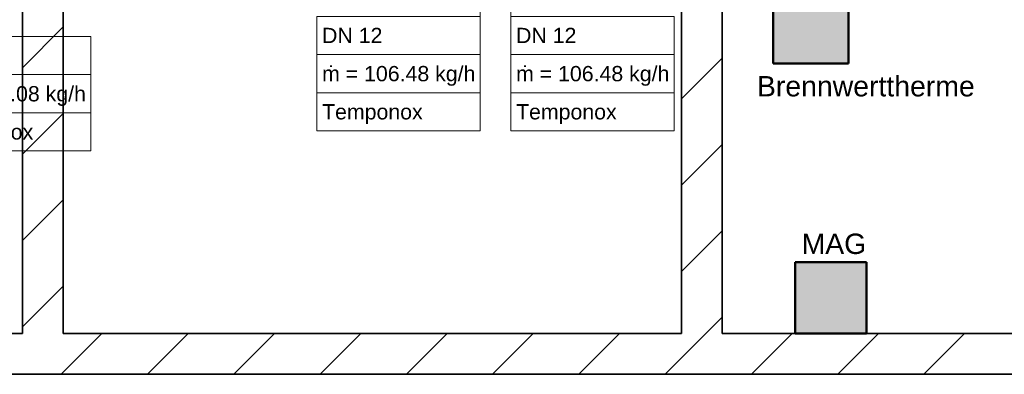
# Model space of a CAD drawing. Extents: x 635 to 1785, y -95 to 499.
# Tile 77 of 110: x 1135 to 1232, y 41 to 76. Entities that reach past the tile are written whole.
import ezdxf

# ---------------------------------------------------------------- set-up
doc = ezdxf.new("R2010")
doc.units = 0
doc.layers.get('0').update_dxf_attribs({"lineweight": 35})
for name, color, linetype, lineweight, true_color in [('A_Wand_allgemein', 7, 'Continuous', 35, 0x585858), ('H_Ruecklauf_Beschriftung', 5, 'Continuous', 18, 0x0000ff), ('H_Vorlauf_Beschriftung', 1, 'Continuous', 18, 0xff0000), ('X_Geometrie', 3, 'Continuous', 50, 0x00ff00), ('X_Geometrie-Shading', 3, 'Continuous', 50, 0x00ff00)]:
    doc.layers.add(name, color=color, linetype=linetype, lineweight=lineweight, true_color=true_color)
doc.styles.get("Standard").update_dxf_attribs({"font": 'arial.ttf'})

# ---------------------------------------------------------------- blocks, each defined once
blk = doc.blocks.new('Shading-A06HSU9ANL', base_point=(1217.988, 44.962))
at = {"layer": 'X_Geometrie-Shading', "color": 14, "true_color": 0x900000}
for points in [[(1211.11, 44.907), (1211.229, 44.907), (1211.11, 51.907), (1211.229, 51.907)], [(1217.99, 45.329), (1218.11, 51.907), (1218.006, 51.907)], [(1217.99, 45.329), (1217.99, 44.907), (1218.11, 51.907), (1218.11, 44.907)], [(1217.99, 51.907), (1217.99, 45.329), (1218.006, 51.907)]]:
    blk.add_solid(points, dxfattribs=at)
at = {"layer": 'X_Geometrie-Shading', "color": 14, "true_color": 0xb00000}
for points in [[(1211.229, 44.907), (1211.578, 44.907), (1211.229, 51.907), (1211.578, 51.907)], [(1217.7, 51.907), (1217.641, 51.907), (1217.737, 49.984)], [(1217.737, 49.984), (1217.641, 51.907), (1217.723, 44.907), (1217.641, 47.506)], [(1217.872, 51.907), (1217.7, 51.907), (1217.908, 46.554), (1217.737, 49.984)], [(1217.908, 46.554), (1217.99, 51.907), (1217.872, 51.907)], [(1217.908, 46.554), (1217.988, 44.962), (1217.99, 51.907), (1217.99, 45.329)], [(1217.737, 49.984), (1217.723, 44.907), (1217.835, 44.907)], [(1217.835, 44.907), (1217.919, 44.907), (1217.737, 49.984), (1217.908, 46.554)], [(1217.641, 47.506), (1217.641, 44.907), (1217.723, 44.907)], [(1217.908, 46.554), (1217.919, 44.907), (1217.988, 44.962), (1217.987, 44.907)], [(1217.987, 44.907), (1217.99, 44.907), (1217.988, 44.962)], [(1217.988, 44.962), (1217.99, 44.907), (1217.99, 45.329)]]:
    blk.add_solid(points, dxfattribs=at)
at = {"layer": 'X_Geometrie-Shading', "color": 12, "true_color": 0xcd0000}
for points in [[(1211.578, 44.907), (1212.135, 44.907), (1211.578, 51.907), (1212.135, 51.907)], [(1217.426, 51.907), (1217.084, 51.907), (1217.641, 47.506), (1217.641, 44.907)], [(1217.641, 44.907), (1217.084, 51.907), (1217.532, 44.907), (1217.084, 51.711)], [(1217.084, 51.711), (1217.084, 46.414), (1217.532, 44.907), (1217.213, 44.907)], [(1217.641, 51.907), (1217.426, 51.907), (1217.641, 47.506)], [(1217.084, 46.414), (1217.084, 44.907), (1217.213, 44.907)]]:
    blk.add_solid(points, dxfattribs=at)
at = {"layer": 'X_Geometrie-Shading', "color": 12, "true_color": 0xe40000}
for points in [[(1212.135, 44.907), (1212.86, 44.907), (1212.135, 51.907), (1212.86, 51.907)], [(1216.536, 51.907), (1216.36, 51.907), (1217.084, 46.414), (1217.084, 44.907)], [(1216.36, 51.907), (1216.36, 47.72), (1217.084, 44.907), (1216.696, 44.907)], [(1217.084, 46.414), (1217.084, 51.711), (1216.536, 51.907), (1217.068, 51.907)], [(1217.084, 51.711), (1217.084, 51.907), (1217.068, 51.907)], [(1216.36, 47.72), (1216.36, 44.907), (1216.696, 44.907)]]:
    blk.add_solid(points, dxfattribs=at)
at = {"layer": 'X_Geometrie-Shading', "color": 1, "true_color": 0xf50000}
for points in [[(1212.86, 44.907), (1213.704, 44.907), (1212.86, 51.907), (1213.704, 51.907)], [(1215.516, 51.907), (1215.516, 44.907), (1216.36, 47.72), (1216.36, 44.907)], [(1215.516, 51.907), (1216.36, 47.72), (1215.837, 51.907)], [(1216.36, 47.72), (1216.36, 51.907), (1215.837, 51.907)]]:
    blk.add_solid(points, dxfattribs=at)
at = {"layer": 'X_Geometrie-Shading', "color": 1, "true_color": 0xfd0000}
for points in [[(1213.704, 44.907), (1214.61, 44.907), (1213.704, 51.907), (1214.61, 51.907)], [(1214.61, 44.907), (1215.516, 44.907), (1214.61, 51.907), (1215.516, 51.907)]]:
    blk.add_solid(points, dxfattribs=at)
blk = doc.blocks.new('Shading-A06HSUEGNL', base_point=(1208.954, 71.434))
at = {"layer": 'X_Geometrie-Shading', "color": 8, "true_color": 0x808080}
blk.add_solid([(1208.954, 71.434), (1216.354, 71.434), (1208.954, 80.434), (1216.354, 80.434)], dxfattribs=at)
blk = doc.blocks.new('Wand-A06HSUH0NL', base_point=(713.182, 40.907))
at = {"color": 0, "linetype": 'ByBlock', "lineweight": -2, "ltscale": 0.35}
for p, q in [((713.182, 44.907), (1135.099, 44.907)), ((1139.099, 44.907), (1199.924, 44.907)), ((1203.924, 44.907), (1519.374, 44.907)), ((713.182, 40.907), (1519.374, 40.907))]:
    blk.add_line(p, q, dxfattribs=at)
at = {"color": 0, "lineweight": -2}
for p, q in [((1138.921, 40.907), (1142.921, 44.907)), ((1147.407, 40.907), (1151.407, 44.907)), ((1155.892, 40.907), (1159.892, 44.907)), ((1164.377, 40.907), (1168.377, 44.907)), ((1172.862, 40.907), (1176.862, 44.907)), ((1181.348, 40.907), (1185.348, 44.907)), ((1189.833, 40.907), (1193.833, 44.907)), ((1198.318, 40.907), (1202.318, 44.907)), ((1206.804, 40.907), (1210.804, 44.907)), ((1215.289, 40.907), (1219.289, 44.907)), ((1223.774, 40.907), (1227.774, 44.907))]:
    blk.add_line(p, q, dxfattribs=at)
blk = doc.blocks.new('Wand-A06HSUHGNL', base_point=(1135.099, 44.907))
at = {"color": 0, "linetype": 'ByBlock', "lineweight": -2, "ltscale": 0.35}
for p, q in [((1139.099, 179.614), (1139.099, 44.907)), ((1135.099, 142.101), (1135.099, 44.907))]:
    blk.add_line(p, q, dxfattribs=at)
at = {"color": 0, "lineweight": -2}
for p, q in [((1135.099, 71.026), (1139.099, 75.026)), ((1135.099, 62.541), (1139.099, 66.541)), ((1135.099, 54.055), (1139.099, 58.055)), ((1135.099, 45.57), (1139.099, 49.57))]:
    blk.add_line(p, q, dxfattribs=at)
blk = doc.blocks.new('Wand-A06HSUI4NL', base_point=(1199.924, 44.907))
at = {"color": 0, "linetype": 'ByBlock', "lineweight": -2, "ltscale": 0.35}
for p, q in [((1203.924, 44.907), (1203.924, 130.697)), ((1199.924, 44.907), (1199.924, 81.415))]:
    blk.add_line(p, q, dxfattribs=at)
at = {"color": 0, "lineweight": -2}
for p, q in [((1199.924, 67.968), (1203.924, 71.968)), ((1199.924, 59.483), (1203.924, 63.483)), ((1199.924, 50.998), (1203.924, 54.998)), ((1202.318, 44.907), (1203.924, 46.512))]:
    blk.add_line(p, q, dxfattribs=at)
blk = doc.blocks.new('Quader-A06HSUPQNL', base_point=(1208.954, 71.434))
at = {"color": 0, "linetype": 'ByBlock', "lineweight": -2, "ltscale": 0.5}
for p, q in [((1208.954, 80.434), (1216.354, 80.434)), ((1208.954, 71.434), (1208.954, 80.434)), ((1216.354, 71.434), (1216.354, 80.434)), ((1208.954, 71.434), (1216.354, 71.434))]:
    blk.add_line(p, q, dxfattribs=at)
blk = doc.blocks.new('MText-A06HSUQ2NL', base_point=(1207.343, 68.208))
at = {"color": 7, "linetype": 'ByBlock', "lineweight": 35, "ltscale": 0.1225, "true_color": 0xffffff, "insert": (1207.343, 70.208), "char_height": 2, "attachment_point": 1}
blk.add_mtext('{\\fArial;Brennwerttherme}', dxfattribs=at)
blk = doc.blocks.new('MText-A06HSUQANL', base_point=(1211.737, 52.726))
at = {"color": 7, "linetype": 'ByBlock', "lineweight": 35, "ltscale": 0.1225, "true_color": 0xffffff, "insert": (1211.737, 54.726), "char_height": 2, "attachment_point": 1}
blk.add_mtext('{\\fArial;MAG}', dxfattribs=at)
blk = doc.blocks.new('Zylinder-A06HSUQCNL', base_point=(1211.11, 44.907))
at = {"color": 0, "linetype": 'ByBlock', "lineweight": -2, "ltscale": 0.5}
for p, q in [((1211.11, 51.907), (1211.11, 44.907)), ((1211.11, 51.907), (1213.16, 51.907)), ((1213.16, 51.907), (1216.059, 51.907)), ((1216.059, 51.907), (1218.11, 51.907)), ((1218.11, 44.907), (1218.11, 51.907)), ((1211.11, 44.907), (1213.16, 44.907)), ((1213.16, 44.907), (1216.059, 44.907)), ((1216.059, 44.907), (1218.11, 44.907))]:
    blk.add_line(p, q, dxfattribs=at)
blk = doc.blocks.new('Bauteilbeschriftung-A06HSW3KNL', base_point=(1183.151, 64.819))
at = {"color": 0, "linetype": 'ByBlock', "lineweight": -2, "ltscale": 0.18}
blk.add_line((1183.151, 76.069), (1183.151, 91.072), dxfattribs=at)
at = {"color": 0, "lineweight": -2}
for p, q in [((1183.151, 76.069), (1199.202, 76.069)), ((1183.151, 64.819), (1183.151, 76.069)), ((1199.202, 76.069), (1199.202, 64.819)), ((1183.151, 72.319), (1199.202, 72.319)), ((1183.151, 68.569), (1199.202, 68.569)), ((1199.202, 64.819), (1183.151, 64.819))]:
    blk.add_line(p, q, dxfattribs=at)
at = {"color": 0, "linetype": 'ByBlock', "lineweight": -2, "ltscale": 0.18, "char_height": 1.5, "attachment_point": 1}
for s, insert in [('{\\fArial;DN 12}', (1183.651, 74.944)), ('{\\fArial;ṁ = 106.48 kg/h}', (1183.651, 71.194)), ('{\\fArial;Temponox}', (1183.651, 67.444))]:
    blk.add_mtext(s, dxfattribs=dict(at, insert=insert))
blk = doc.blocks.new('Bauteilbeschriftung-A06HSW3MNL', base_point=(1164.071, 64.819))
at = {"color": 0, "linetype": 'ByBlock', "lineweight": -2, "ltscale": 0.18}
blk.add_line((1180.123, 70.444), (1180.123, 102.486), dxfattribs=at)
at = {"color": 0, "lineweight": -2}
for p, q in [((1164.071, 76.069), (1180.123, 76.069)), ((1164.071, 64.819), (1164.071, 76.069)), ((1180.123, 76.069), (1180.123, 64.819)), ((1164.071, 72.319), (1180.123, 72.319)), ((1164.071, 68.569), (1180.123, 68.569)), ((1180.123, 64.819), (1164.071, 64.819))]:
    blk.add_line(p, q, dxfattribs=at)
at = {"color": 0, "linetype": 'ByBlock', "lineweight": -2, "ltscale": 0.18, "char_height": 1.5, "attachment_point": 1}
for s, insert in [('{\\fArial;DN 12}', (1164.571, 74.944)), ('{\\fArial;ṁ = 106.48 kg/h}', (1164.571, 71.194)), ('{\\fArial;Temponox}', (1164.571, 67.444))]:
    blk.add_mtext(s, dxfattribs=dict(at, insert=insert))
blk = doc.blocks.new('Bauteilbeschriftung-A06HSW3ONL', base_point=(1125.762, 62.843))
at = {"color": 0, "linetype": 'ByBlock', "lineweight": -2, "ltscale": 0.18}
blk.add_line((1125.762, 74.093), (1125.762, 83.274), dxfattribs=at)
at = {"color": 0, "lineweight": -2}
for p, q in [((1125.762, 74.093), (1141.814, 74.093)), ((1125.762, 62.843), (1125.762, 74.093)), ((1141.814, 74.093), (1141.814, 62.843)), ((1125.762, 70.343), (1141.814, 70.343)), ((1125.762, 66.593), (1141.814, 66.593)), ((1141.814, 62.843), (1125.762, 62.843))]:
    blk.add_line(p, q, dxfattribs=at)
at = {"color": 0, "linetype": 'ByBlock', "lineweight": -2, "ltscale": 0.18, "char_height": 1.5, "attachment_point": 1}
for s, insert in [('{\\fArial;DN 15}', (1126.262, 72.968)), ('{\\fArial;ṁ = 246.08 kg/h}', (1126.262, 69.218)), ('{\\fArial;Temponox}', (1126.262, 65.468))]:
    blk.add_mtext(s, dxfattribs=dict(at, insert=insert))

msp = doc.modelspace()

# ---------------------------------------------------------------- block references
at = {"color": 0, "linetype": 'ByBlock', "lineweight": -2, "ltscale": 0.0455}
for name, p in [('MText-A06HSUQ2NL', (1207.343, 68.208)), ('MText-A06HSUQANL', (1211.737, 52.726))]:
    msp.add_blockref(name, p, dxfattribs=at)
at = {"layer": 'A_Wand_allgemein', "ltscale": 0.35}
for name, p in [('Wand-A06HSUHGNL', (1135.099, 44.907)), ('Wand-A06HSUI4NL', (1199.924, 44.907)), ('Wand-A06HSUH0NL', (713.182, 40.907))]:
    msp.add_blockref(name, p, dxfattribs=at)
at = {"layer": 'H_Ruecklauf_Beschriftung', "ltscale": 0.18}
for name, p in [('Bauteilbeschriftung-A06HSW3KNL', (1183.151, 64.819)), ('Bauteilbeschriftung-A06HSW3ONL', (1125.762, 62.843))]:
    msp.add_blockref(name, p, dxfattribs=at)
at = {"layer": 'H_Vorlauf_Beschriftung', "ltscale": 0.18}
msp.add_blockref('Bauteilbeschriftung-A06HSW3MNL', (1164.071, 64.819), dxfattribs=at)
at = {"layer": 'X_Geometrie'}
for name, p in [('Shading-A06HSUEGNL', (1208.954, 71.434)), ('Shading-A06HSU9ANL', (1217.988, 44.962))]:
    msp.add_blockref(name, p, dxfattribs=at)
at = {"layer": 'X_Geometrie', "color": 1, "ltscale": 0.5, "true_color": 0xff0000}
for name, p in [('Quader-A06HSUPQNL', (1208.954, 71.434)), ('Zylinder-A06HSUQCNL', (1211.11, 44.907))]:
    msp.add_blockref(name, p, dxfattribs=at)

doc.saveas('drawing.dxf')
